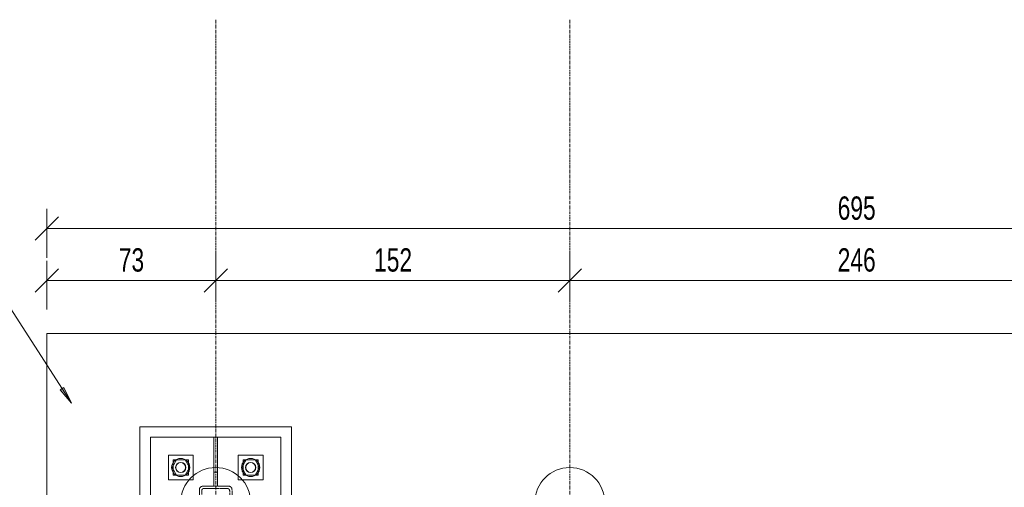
# Model space of a CAD drawing. Header units: millimetres. Extents: x -11210 to 34147, y -5506 to 4553.
# Tile 20 of 33: x 15706 to 19933, y 2547 to 4553. Entities that reach past the tile are written whole.
import ezdxf

# ---------------------------------------------------------------- set-up
doc = ezdxf.new("R2010")
doc.units = ezdxf.units.MM
doc.linetypes.add('Linia siatki', pattern=[22.225, 12.7, -3.175, 3.175, -3.175])
doc.linetypes.add('Wyburzony', pattern=[4.8, 3.2, -1.6])
for name, color, linetype, lineweight in [('A-ANNO-DIMS', 211, 'Continuous', 9), ('A-ANNO-DIMS-50', 211, 'Continuous', 9), ('G-ANNO-TEXT', 231, 'Continuous', 9), ('S-BEAM', 12, 'Continuous', 9), ('S-FNDN', 32, 'Continuous', 15), ('S-FSTN', 2, 'Continuous', 9), ('S-GRID', 1, 'Continuous', 9)]:
    doc.layers.add(name, color=color, linetype=linetype, lineweight=lineweight)
doc.styles.add('Arial_I', font='arial.ttf', dxfattribs={"width": 0.7, "height": 100})
doc.dimstyles.new('BP_Przekątna_2mm_wymiar', dxfattribs={"dimscale": 304.8, "dimtxt": 102.02594, "dimasz": 0.328084, "dimexe": 0.278871, "dimexo": 0.0625, "dimgap": 0.032808, "dimtad": 1, "dimdec": 0, "dimlfac": 0.1, "dimzin": 0, "dimdsep": 46, "dimtxsty": 'Arial_I', "dimblk1": 'OBLIQUE', "dimblk2": 'OBLIQUE', "dimsah": 1, "dimcen": 0.09, "dimazin": 0, "dimtfac": 1, "dimtdec": 4, "dimtix": 1, "dimtmove": 0, "dimatfit": 3, "dimfxl": 0.410105, "dimfxlon": 1, "dimtvp": 1, "dimtolj": 1, "dimtzin": 0, "dimarcsym": 2})

# ---------------------------------------------------------------- blocks, each defined once
blk = doc.blocks.new('PF-1 - PF-1-624972--1_20 Kopia 1')
at = {"layer": 'S-FNDN', "lineweight": 9}
for p, q in [((-2840.7, 3206.5), (-9790.7, 3206.5)), ((-9790.7, 3206.5), (-9790.7, -3743.5)), ((-8740.7, 2806.5), (-9390.7, 2806.5)), ((-9390.7, 2806.5), (-9390.7, 2156.5)), ((-8740.7, 2156.5), (-8740.7, 2806.5))]:
    blk.add_line(p, q, dxfattribs=at)
for centre in [(-9065.7, 2481.5), (-7545.7, 2481.5)]:
    blk.add_arc(centre, 150, 0, 180, dxfattribs=at)
blk = doc.blocks.new('SHS _EN 10210-2_ - 638232--1_20 Kopia 1')
at = {"layer": 'S-BEAM', "linetype": 'Wyburzony'}
for p, q in [((-9135.7, 2536.5), (-9135.7, 2426.5)), ((-9010.7, 2551.5), (-9120.7, 2551.5)), ((-9115.7, 2541.5), (-9015.7, 2541.5)), ((-8995.7, 2426.5), (-8995.7, 2536.5)), ((-9125.7, 2431.5), (-9125.7, 2531.5)), ((-9005.7, 2531.5), (-9005.7, 2431.5)), ((-9120.7, 2411.5), (-9010.7, 2411.5)), ((-9015.7, 2421.5), (-9115.7, 2421.5))]:
    blk.add_line(p, q, dxfattribs=at)
for centre, radius, start, end in [((-9120.7, 2536.5), 15, 90, 180), ((-9120.7, 2536.5), 15, 135.7513, 179.2487), ((-9120.7, 2536.5), 15, 90.7513, 134.2487), ((-9115.7, 2531.5), 10, 90, 180), ((-9115.7, 2531.5), 10, 136.127, 178.873), ((-9115.7, 2531.5), 10, 91.127, 133.873), ((-9015.7, 2531.5), 10, 0, 90), ((-9015.7, 2531.5), 10, 46.127, 88.873), ((-9010.7, 2536.5), 15, 0, 90), ((-9010.7, 2536.5), 15, 45.7513, 89.2487), ((-9015.7, 2531.5), 10, 1.127, 43.873), ((-9010.7, 2536.5), 15, 0.7513, 44.2487), ((-9120.7, 2426.5), 15, 180, 270), ((-9120.7, 2426.5), 15, 180.7513, 224.2487), ((-9120.7, 2426.5), 15, 225.7513, 269.2487), ((-9115.7, 2431.5), 10, 180, 270), ((-9115.7, 2431.5), 10, 181.127, 223.873), ((-9115.7, 2431.5), 10, 226.127, 268.873), ((-9015.7, 2431.5), 10, 270, 0), ((-9015.7, 2431.5), 10, 271.127, 313.873), ((-9010.7, 2426.5), 15, 270, 360), ((-9010.7, 2426.5), 15, 270.7513, 314.2487), ((-9015.7, 2431.5), 10, 316.127, 358.873), ((-9010.7, 2426.5), 15, 315.7513, 359.2487)]:
    blk.add_arc(centre, radius, start, end, dxfattribs=at)
blk = doc.blocks.new('Family - 664405--1_20 Kopia 1')
at = {"layer": 'S-FSTN'}
for p, q in [((-9073.7, 2611.5), (-9073.7, 2761.5)), ((-9057.7, 2761.5), (-9073.7, 2761.5)), ((-9057.7, 2761.5), (-9057.7, 2611.5)), ((-9073.7, 2551.5), (-9073.7, 2611.5)), ((-9057.7, 2611.5), (-9073.7, 2611.5)), ((-9057.7, 2611.5), (-9057.7, 2551.5))]:
    blk.add_line(p, q, dxfattribs=at)
blk = doc.blocks.new('Family - 664496--1_20 Kopia 1')
at = {"layer": 'S-FSTN'}
for p, q in [((-9345.7, 2761.5), (-9345.7, 2489.6)), ((-9073.7, 2761.5), (-9345.7, 2761.5)), ((-8785.7, 2761.5), (-9057.6, 2761.5)), ((-8785.7, 2489.6), (-8785.7, 2761.5)), ((-9345.7, 2473.5), (-9345.7, 2201.5)), ((-8785.7, 2201.5), (-8785.7, 2473.5)), ((-9345.7, 2201.5), (-9073.7, 2201.5)), ((-9057.6, 2201.5), (-8785.7, 2201.5))]:
    blk.add_line(p, q, dxfattribs=at)
for centre, start, end in [((-9215.7, 2631.5), 90, 270), ((-9215.7, 2631.5), 270, 90), ((-8915.7, 2631.5), 90, 270), ((-8915.7, 2631.5), 270, 90), ((-9215.7, 2331.5), 90, 270), ((-9215.7, 2331.5), 270, 90), ((-8915.7, 2331.5), 90, 270), ((-8915.7, 2331.5), 270, 90)]:
    blk.add_arc(centre, 22, start, end, dxfattribs=at)
blk = doc.blocks.new('Family - 665071--1_20 Kopia 1')
at = {"layer": 'S-FSTN'}
for p, q in [((-9162.6, 2684.5), (-9268.7, 2684.5)), ((-9268.7, 2684.5), (-9268.7, 2578.5)), ((-9234.4, 2664), (-9253.2, 2631.5)), ((-9236.9, 2664), (-9248.2, 2664)), ((-9248.2, 2664), (-9248.2, 2652.7)), ((-9234.5, 2664), (-9236.7, 2664)), ((-9196.9, 2664), (-9234.4, 2664)), ((-9178.1, 2631.5), (-9196.9, 2664)), ((-9194.6, 2664), (-9196.8, 2664)), ((-9183.1, 2664), (-9194.5, 2664)), ((-9183.1, 2652.7), (-9183.1, 2664)), ((-9162.6, 2578.5), (-9162.6, 2684.5)), ((-9253.2, 2631.5), (-9234.4, 2599)), ((-9248.2, 2652.6), (-9248.2, 2640.3)), ((-9248.2, 2640.1), (-9248.2, 2622.9)), ((-9248.2, 2622.7), (-9248.2, 2610.5)), ((-9196.9, 2599), (-9178.1, 2631.5)), ((-9183.1, 2640.3), (-9183.1, 2652.6)), ((-9183.1, 2622.9), (-9183.1, 2640.1)), ((-9183.1, 2610.5), (-9183.1, 2622.7)), ((-9268.7, 2578.5), (-9162.6, 2578.5)), ((-9248.2, 2610.3), (-9248.2, 2599)), ((-9248.2, 2599), (-9236.9, 2599)), ((-9236.7, 2599), (-9234.5, 2599)), ((-9234.4, 2599), (-9196.9, 2599)), ((-9196.8, 2599), (-9194.6, 2599)), ((-9194.5, 2599), (-9183.1, 2599)), ((-9183.1, 2599), (-9183.1, 2610.3))]:
    blk.add_line(p, q, dxfattribs=at)
for radius, start, end in [(39, 90, 270), (39, 270, 90), (21, 90, 270), (21, 270, 90)]:
    blk.add_arc((-9215.7, 2631.5), radius, start, end, dxfattribs=at)
blk = doc.blocks.new('Family - 665072--1_20 Kopia 1')
at = {"layer": 'S-FSTN'}
for p, q in [((-8862.6, 2684.5), (-8968.7, 2684.5)), ((-8968.7, 2684.5), (-8968.7, 2578.5)), ((-8934.4, 2664), (-8953.2, 2631.5)), ((-8936.9, 2664), (-8948.2, 2664)), ((-8948.2, 2664), (-8948.2, 2652.7)), ((-8934.5, 2664), (-8936.7, 2664)), ((-8896.9, 2664), (-8934.4, 2664)), ((-8878.1, 2631.5), (-8896.9, 2664)), ((-8894.6, 2664), (-8896.8, 2664)), ((-8883.1, 2664), (-8894.5, 2664)), ((-8883.1, 2652.7), (-8883.1, 2664)), ((-8862.6, 2578.5), (-8862.6, 2684.5)), ((-8953.2, 2631.5), (-8934.4, 2599)), ((-8948.2, 2652.6), (-8948.2, 2640.3)), ((-8948.2, 2640.1), (-8948.2, 2622.9)), ((-8948.2, 2622.7), (-8948.2, 2610.5)), ((-8896.9, 2599), (-8878.1, 2631.5)), ((-8883.1, 2640.3), (-8883.1, 2652.6)), ((-8883.1, 2622.9), (-8883.1, 2640.1)), ((-8883.1, 2610.5), (-8883.1, 2622.7)), ((-8968.7, 2578.5), (-8862.6, 2578.5)), ((-8948.2, 2610.3), (-8948.2, 2599)), ((-8948.2, 2599), (-8936.9, 2599)), ((-8936.7, 2599), (-8934.5, 2599)), ((-8934.4, 2599), (-8896.9, 2599)), ((-8896.8, 2599), (-8894.6, 2599)), ((-8894.5, 2599), (-8883.1, 2599)), ((-8883.1, 2599), (-8883.1, 2610.3))]:
    blk.add_line(p, q, dxfattribs=at)
for radius, start, end in [(39, 90, 270), (39, 270, 90), (21, 90, 270), (21, 270, 90)]:
    blk.add_arc((-8915.7, 2631.5), radius, start, end, dxfattribs=at)
blk = doc.blocks.new('DIMBLOCK263--1_20 Kopia 1')
at = {"layer": 'A-ANNO-DIMS-50'}
for p, q in [((16547.6, 3433.9), (16547.6, 3558.9)), ((15822.6, 3433.9), (15822.6, 3518.9)), ((15822.6, 3433.9), (16547.6, 3433.9)), ((15822.6, 3433.9), (15822.6, 3308.9)), ((16547.6, 3433.9), (16547.6, 3348.9))]:
    blk.add_line(p, q, dxfattribs=at)
at = {"layer": 'A-ANNO-DIMS-50', "lineweight": 18}
for p, q in [((15822.6, 3433.9), (15872.6, 3483.9)), ((16547.6, 3433.9), (16597.6, 3483.9)), ((15822.6, 3433.9), (15772.6, 3383.9)), ((16547.6, 3433.9), (16497.6, 3383.9))]:
    blk.add_line(p, q, dxfattribs=at)
at = {"layer": 'A-ANNO-DIMS-50', "color": 0, "insert": (16131.7, 3572.1), "char_height": 100, "width": 128.082, "attachment_point": 1, "line_spacing_factor": 0.941778, "style": 'Arial_I'}
blk.add_mtext('73', dxfattribs=at)
blk = doc.blocks.new('_Oblique')
at = {"color": 0, "linetype": 'ByBlock', "lineweight": -2}
blk.add_line((-0.5, -0.5), (0.5, 0.5), dxfattribs=at)
blk = doc.blocks.new('DIMBLOCK264--1_20 Kopia 1')
at = {"layer": 'A-ANNO-DIMS-50'}
for p, q in [((16547.6, 3433.9), (16547.6, 3558.9)), ((18067.6, 3433.9), (18067.6, 3558.9)), ((16547.6, 3433.9), (18067.6, 3433.9)), ((16547.6, 3433.9), (16547.6, 3348.9)), ((18067.6, 3433.9), (18067.6, 3348.9))]:
    blk.add_line(p, q, dxfattribs=at)
at = {"layer": 'A-ANNO-DIMS-50', "lineweight": 18}
for p, q in [((16547.6, 3433.9), (16597.6, 3483.9)), ((18067.6, 3433.9), (18117.6, 3483.9)), ((16547.6, 3433.9), (16497.6, 3383.9)), ((18067.6, 3433.9), (18017.6, 3383.9))]:
    blk.add_line(p, q, dxfattribs=at)
at = {"layer": 'A-ANNO-DIMS-50', "color": 0, "insert": (17227.5, 3572.1), "char_height": 100, "width": 192.123, "attachment_point": 1, "line_spacing_factor": 0.941778, "style": 'Arial_I'}
blk.add_mtext('152', dxfattribs=at)
blk = doc.blocks.new('DIMBLOCK265--1_20 Kopia 1')
at = {"layer": 'A-ANNO-DIMS-50'}
for p, q in [((18067.6, 3433.9), (18067.6, 3558.9)), ((20527.6, 3433.9), (20527.6, 3558.9)), ((18067.6, 3433.9), (20527.6, 3433.9)), ((18067.6, 3433.9), (18067.6, 3348.9)), ((20527.6, 3433.9), (20527.6, 3348.9))]:
    blk.add_line(p, q, dxfattribs=at)
at = {"layer": 'A-ANNO-DIMS-50', "lineweight": 18}
for p, q in [((18067.6, 3433.9), (18117.6, 3483.9)), ((20527.6, 3433.9), (20577.6, 3483.9)), ((18067.6, 3433.9), (18017.6, 3383.9)), ((20527.6, 3433.9), (20477.6, 3383.9))]:
    blk.add_line(p, q, dxfattribs=at)
at = {"layer": 'A-ANNO-DIMS-50', "color": 0, "insert": (19217.5, 3572.1), "char_height": 100, "width": 192.123, "attachment_point": 1, "line_spacing_factor": 0.941778, "style": 'Arial_I'}
blk.add_mtext('246', dxfattribs=at)
blk = doc.blocks.new('DIMBLOCK268--1_20 Kopia 1')
at = {"layer": 'A-ANNO-DIMS-50'}
for p, q in [((15822.6, 3656.3), (15822.6, 3741.3)), ((22772.6, 3656.3), (22772.6, 3741.3)), ((15822.6, 3656.3), (22772.6, 3656.3)), ((15822.6, 3656.3), (15822.6, 3531.3)), ((22772.6, 3656.3), (22772.6, 3531.3))]:
    blk.add_line(p, q, dxfattribs=at)
at = {"layer": 'A-ANNO-DIMS-50', "lineweight": 18}
for p, q in [((15822.6, 3656.3), (15872.6, 3706.3)), ((22772.6, 3656.3), (22822.6, 3706.3)), ((15822.6, 3656.3), (15772.6, 3606.3)), ((22772.6, 3656.3), (22722.6, 3606.3))]:
    blk.add_line(p, q, dxfattribs=at)
at = {"layer": 'A-ANNO-DIMS-50', "color": 0, "insert": (19217.5, 3794.5), "char_height": 100, "width": 192.123, "attachment_point": 1, "line_spacing_factor": 0.941778, "style": 'Arial_I'}
blk.add_mtext('695', dxfattribs=at)

msp = doc.modelspace()

# ---------------------------------------------------------------- hatches: boundary and pattern name
at = {"layer": 'G-ANNO-TEXT'}
msp.add_hatch(color=7, dxfattribs=at).paths.add_polyline_path([(15928.4, 2906.8), (15896.1, 2975.2), (15879.5, 2964.5)])

# ---------------------------------------------------------------- linework, layer by layer
at = {"layer": 'G-ANNO-TEXT', "color": 7}
for p, q in [((15928.4, 2906.8), (15371.8, 3771.5)), ((15896.1, 2975.2), (15879.5, 2964.5)), ((15879.5, 2964.5), (15928.4, 2906.8)), ((15928.4, 2906.8), (15896.1, 2975.2))]:
    msp.add_line(p, q, dxfattribs=at)
at = {"layer": 'S-GRID', "linetype": 'Linia siatki'}
for p, q in [((16547.6, 4552.8), (16547.6, -5018.9)), ((18067.6, 4552.8), (18067.6, -5018.9))]:
    msp.add_line(p, q, dxfattribs=at)

# ---------------------------------------------------------------- block references
at = {"layer": 'S-BEAM', "linetype": 'Wyburzony'}
msp.add_blockref('SHS _EN 10210-2_ - 638232--1_20 Kopia 1', (25613.3, 0), dxfattribs=at)
at = {"layer": 'S-FNDN', "lineweight": 9}
msp.add_blockref('PF-1 - PF-1-624972--1_20 Kopia 1', (25613.3, 0), dxfattribs=at)
at = {"layer": 'S-FSTN'}
for name in ['Family - 664496--1_20 Kopia 1', 'Family - 664405--1_20 Kopia 1', 'Family - 665071--1_20 Kopia 1', 'Family - 665072--1_20 Kopia 1']:
    msp.add_blockref(name, (25613.3, 0), dxfattribs=at)

# ---------------------------------------------------------------- dimensions: what is measured, and where the dimension line sits
at = {"layer": 'A-ANNO-DIMS'}
for base, p1, p2, override, picture, middle in [((22772.6, 3656.3), (15822.6, 3531.3), (22772.6, 3531.3), {"dimpost": '<>', "dimfxl": 6950}, 'DIMBLOCK268--1_20 Kopia 1', (19297.6, 3717.3)), ((16547.5879996, 3433.8561368), (15822.5879996, 3308.8561368), (16547.5879996, 3558.8561368), {"dimpost": '<>', "dimfxl": 766.893083}, 'DIMBLOCK263--1_20 Kopia 1', (16185.0879996, 3494.9134358)), ((18067.6, 3433.9), (16547.6, 3558.9), (18067.6, 3558.9), {"dimpost": '<>', "dimfxl": 1520}, 'DIMBLOCK264--1_20 Kopia 1', (17307.6, 3494.9)), ((20527.6, 3433.9), (18067.6, 3558.9), (20527.6, 3558.9), {"dimpost": '<>', "dimfxl": 2460}, 'DIMBLOCK265--1_20 Kopia 1', (19297.6, 3494.9))]:
    dim = msp.add_linear_dim(base=base, p1=p1, p2=p2, dimstyle='BP_Przekątna_2mm_wymiar', override=override, dxfattribs=at)
    dim.commit()
    dim.dimension.update_dxf_attribs({"geometry": picture, "text_midpoint": middle})

doc.saveas('drawing.dxf')
